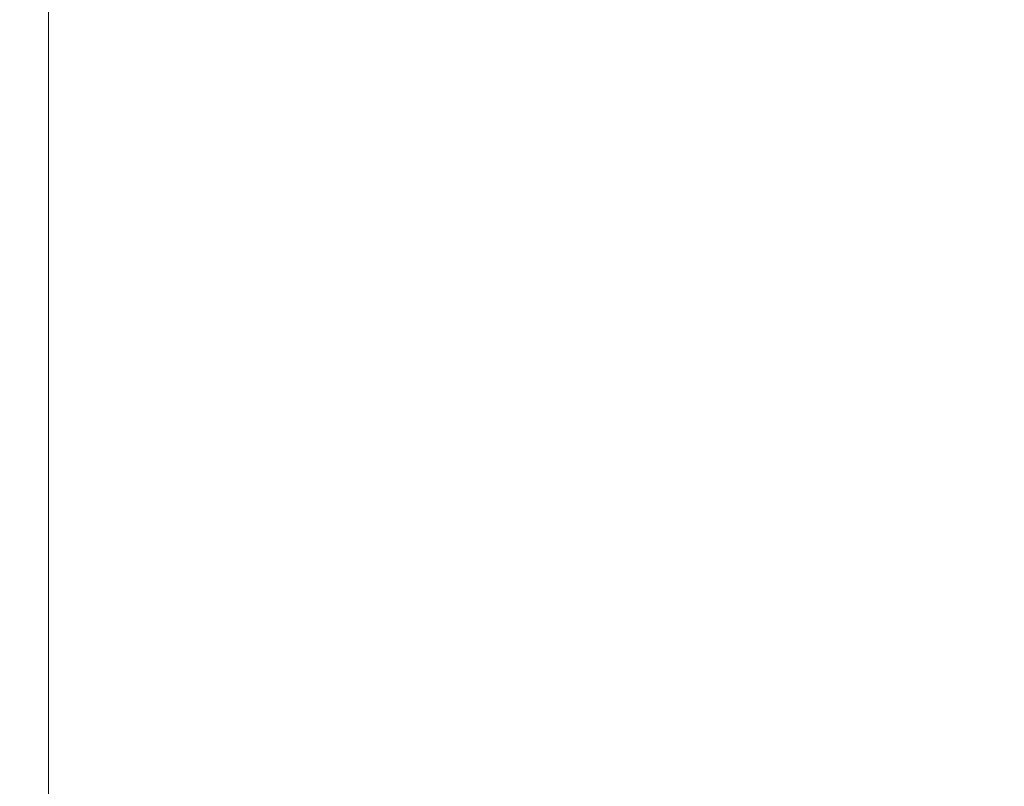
# Model space of a CAD drawing. Header units: centimetres. Extents: x -25.8 to 27.5, y 33.3 to 35.1.
# Tile 196 of 256: x -7.801 to -7.512, y 34.69 to 34.915. Entities that reach past the tile are written whole.
import ezdxf

# ---------------------------------------------------------------- set-up
doc = ezdxf.new("R2010")
doc.units = ezdxf.units.CM
doc.header["$LTSCALE"] = 2.54
doc.layers.add('Lucido design-1', color=7, linetype='Continuous')

# ---------------------------------------------------------------- blocks, each defined once
blk = doc.blocks.new('Gruppo-6-1')
at = {"color": 7, "linetype": 'Continuous', "lineweight": 9}
for points in [[(-25.69296, 35.04011, 330.58612), (-25.69296, 33.44011, 330.58612), (27.40704, 33.44011, 330.58612), (27.40704, 35.04011, 330.58612)], [(-25.69296, 35.04011, 306.61936), (-25.69296, 33.44011, 306.61936), (27.40704, 33.44011, 306.61936), (27.40704, 35.04011, 306.61936)]]:
    blk.add_3dface(points, dxfattribs=at)
for points, invisible_edges in [([(-7.80109, 33.84011, 330.18579), (-7.80151, 33.84011, 330.18575), (-7.80151, 35.04011, 330.18575), (-7.80144, 35.04011, 330.18576)], 10), ([(-7.80109, 33.84011, 306.21903), (-7.80151, 35.04011, 306.21899), (-7.79732, 35.04011, 306.21926)], 9), ([(-7.80109, 33.84011, 306.21903), (-7.80151, 33.84011, 306.21898), (-7.80151, 35.04011, 306.21899)], 10), ([(-7.80144, 35.04011, 330.18576), (-7.7972, 33.84011, 330.18603), (-7.80109, 33.84011, 330.18579)], 9), ([(-7.80144, 35.04011, 330.18576), (-7.7972, 35.04011, 330.18603), (-7.7972, 33.84011, 330.18603)], 10), ([(-7.79732, 35.04011, 306.21926), (-7.7972, 33.84011, 306.21926), (-7.80109, 33.84011, 306.21903)], 9), ([(-7.79732, 35.04011, 306.21926), (-7.7972, 35.04011, 306.21927), (-7.7972, 33.84011, 306.21926)], 10), ([(-7.7972, 35.04011, 330.18603), (-7.79296, 35.04011, 330.18612), (-7.79296, 33.84011, 330.18612), (-7.79688, 33.84011, 330.18604)], 8), ([(-7.79688, 33.84011, 330.18604), (-7.7972, 33.84011, 330.18603), (-7.7972, 35.04011, 330.18603)], 10), ([(-7.7972, 35.04011, 306.21927), (-7.79296, 35.04011, 306.21936), (-7.79296, 33.84011, 306.21936), (-7.79688, 33.84011, 306.21928)], 8), ([(-7.79688, 33.84011, 306.21928), (-7.7972, 33.84011, 306.21926), (-7.7972, 35.04011, 306.21927)], 10), ([(-7.79296, 35.04011, 330.18612), (9.50704, 35.04011, 330.18612), (9.40704, 33.74011, 330.18612), (-7.69296, 33.74011, 330.18612)], 10), ([(-7.79296, 33.84011, 330.18612), (-7.79296, 35.04011, 330.18612), (-7.69296, 33.74011, 330.18612)], 10), ([(-7.79296, 35.04011, 306.21936), (9.50704, 35.04011, 306.21936), (9.40704, 33.74011, 306.21936), (-7.69296, 33.74011, 306.21936)], 10), ([(-7.79296, 33.84011, 306.21936), (-7.79296, 35.04011, 306.21936), (-7.69296, 33.74011, 306.21936)], 10)]:
    blk.add_3dface(points, dxfattribs=dict(at, invisible_edges=invisible_edges))

msp = doc.modelspace()

# ---------------------------------------------------------------- block references
at = {"layer": 'Lucido design-1', "color": 7}
msp.add_blockref('Gruppo-6-1', (0, 0), dxfattribs=at)

doc.saveas('drawing.dxf')
